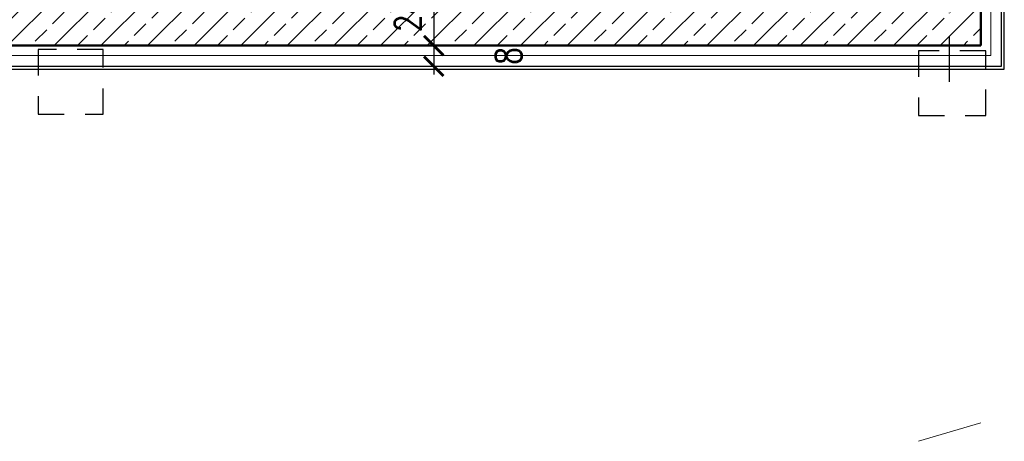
# Model space of a CAD drawing. Header units: millimetres. Extents: x 489 to 7736, y 461 to 5981.
# Tile 42 of 62: x 6153 to 6533, y 2437 to 2600. Entities that reach past the tile are written whole.
import ezdxf

# ---------------------------------------------------------------- set-up
doc = ezdxf.new("R2010")
doc.units = ezdxf.units.MM
doc.linetypes.add('DOT___DASHED', pattern=[33.523888, 17.638888, -8.819444, 0.01, -7.055556])
doc.linetypes.add('MP', pattern=[0.36, 0.2, -0.16])
doc.layers.add('WK-izolacja termiczna II', color=124, linetype='BATTING', lineweight=0)
doc.layers.add('WK-MEBLE', color=34, linetype='Continuous', lineweight=5)
for name, color, linetype in [('WK-Siatka', 240, 'DOT___DASHED'), ('WK-Wymiary', 8, 'Continuous'), ('WK-Ściany', 7, 'Continuous'), ('zslupy', 2, 'Continuous')]:
    doc.layers.add(name, color=color, linetype=linetype)
doc.styles.add('RomanS-Narrow', font='romans.shx', dxfattribs={"width": 0.8})
doc.styles.get("Standard").update_dxf_attribs({"font": 'ARIAL.TTF'})
doc.linetypes.add('BATTING', pattern='A,0.00254,-2.54,[134,ltypeshp.shx,S=2.54,R=0,X=-2.54,Y=0],-5.08,[134,ltypeshp.shx,S=2.54,R=180,X=2.54,Y=0],-2.54', length=10.16254)
doc.dimstyles.get("Standard").update_dxf_attribs({"dimtxt": 0.18, "dimasz": 0.18, "dimexe": 0.18, "dimexo": 0.0625, "dimgap": 0.09, "dimtad": 0, "dimtih": 1, "dimtoh": 1, "dimdec": 4, "dimzin": 0, "dimdsep": 46, "dimtxsty": 'Standard', "dimcen": 0.09, "dimadec": 0, "dimazin": 0, "dimtfac": 1, "dimtdec": 4, "dimtofl": 0, "dimtmove": 0, "dimatfit": 3, "dimfxl": 0, "dimtolj": 1, "dimtzin": 0, "dimarcsym": 0})

# ---------------------------------------------------------------- blocks, each defined once
blk = doc.blocks.new('_ArchTick')
at = {"color": 0, "linetype": 'ByBlock', "const_width": 15}
blk.add_lwpolyline([(-50, -50), (50, 50)], dxfattribs=at)
blk = doc.blocks.new('*D918')
at = {"layer": 'Defpoints', "color": 0}
for p in [(6319.29, 2613.81), (6312.99, 2589.81), (6319.29, 2589.81)]:
    blk.add_point(p, dxfattribs=at)
at = {"layer": 'WK-Wymiary', "color": 8, "lineweight": -2, "ltscale": 1.3}
for p, q in [((6319.29, 2613.81), (6306.74, 2613.81)), ((6312.99, 2616.94), (6312.99, 2586.69)), ((6319.29, 2589.81), (6306.74, 2589.81))]:
    blk.add_line(p, q, dxfattribs=at)
at = {"layer": 'WK-Wymiary', "color": 8, "linetype": 'ByBlock', "lineweight": -2, "xscale": 0.075, "yscale": 0.075, "zscale": 0.075}
for p, rotation in [((6312.99, 2613.81), 90), ((6312.99, 2589.81), 270)]:
    blk.add_blockref('_ArchTick', p, dxfattribs=dict(at, rotation=rotation))
at = {"layer": 'WK-Wymiary', "color": 8, "insert": (6302.99, 2601.81), "char_height": 10, "attachment_point": 5, "rotation": 90, "style": 'RomanS-Narrow'}
blk.add_mtext('\\A1;24', dxfattribs=at)
blk = doc.blocks.new('*D919')
at = {"layer": 'Defpoints', "color": 0}
for p in [(6312.99, 2589.81), (6312.99, 2581.82), (6313.01, 2581.82)]:
    blk.add_point(p, dxfattribs=at)
at = {"layer": 'WK-Wymiary', "color": 8, "lineweight": -2, "ltscale": 1.3}
for p, q in [((6313.01, 2592.94), (6313.01, 2578.7)), ((6312.99, 2589.81), (6319.26, 2589.81)), ((6313.01, 2589.81), (6313.01, 2589.89)), ((6312.99, 2581.82), (6319.26, 2581.82)), ((6313.01, 2581.82), (6313.01, 2581.75))]:
    blk.add_line(p, q, dxfattribs=at)
at = {"layer": 'WK-Wymiary', "color": 8, "linetype": 'ByBlock', "lineweight": -2, "xscale": 0.075, "yscale": 0.075, "zscale": 0.075}
for p, rotation in [((6313.01, 2589.81), 270), ((6313.01, 2581.82), 90)]:
    blk.add_blockref('_ArchTick', p, dxfattribs=dict(at, rotation=rotation))
at = {"layer": 'WK-Wymiary', "color": 0, "insert": (6341.76, 2585.82), "char_height": 10, "attachment_point": 5, "rotation": 90, "style": 'RomanS-Narrow'}
blk.add_mtext('\\A1;8', dxfattribs=at)

msp = doc.modelspace()

# ---------------------------------------------------------------- hatches: boundary and pattern name
at = {"layer": 'WK-Ściany', "linetype": 'Continuous', "lineweight": 0}
h = msp.add_hatch(dxfattribs=at)
h.set_pattern_fill('ANSI33', color=5, scale=2, style=0)
h.set_pattern_definition([(45, (699.431, 930.084), (-8.980256, 8.980256), []), (45, (708.411, 930.084), (-8.980256, 8.980256), [6.35, -3.175])])
h.paths.add_polyline_path([(5855.68, 2613.81), (5855.68, 2589.81), (6523.68, 2589.81), (6523.68, 2609.75), (6499.68, 2609.75), (6499.68, 2613.81), (5890.18, 2613.81), (5866.18, 2613.81)], flags=0)

# ---------------------------------------------------------------- linework, layer by layer
at = {"layer": 'WK-izolacja termiczna II', "linetype": 'BATTING', "lineweight": 0, "ltscale": 0.4}
for points in [[(6527.55, 2585.94), (6527.55, 3246.18)], [(5853.68, 2585.94), (6527.55, 2585.94)]]:
    msp.add_lwpolyline(points, dxfattribs=at)
at = {"layer": 'WK-MEBLE', "ltscale": 1.3}
msp.add_line((6523.68, 2444.37), (6499.68, 2437.27), dxfattribs=at)
at = {"layer": 'WK-Siatka', "color": 240, "linetype": 'DOT___DASHED', "lineweight": -3}
msp.add_line((6511.68, 2575.81), (6511.68, 2665.81), dxfattribs=at)
at = {"layer": 'WK-Ściany', "color": 7, "linetype": 'Continuous', "lineweight": 50}
for p, q in [((6523.68, 2589.81), (6523.68, 2609.75)), ((5855.68, 2589.81), (6523.68, 2589.81))]:
    msp.add_line(p, q, dxfattribs=at)
at = {"layer": 'WK-Ściany'}
for points in [[(6532.78, 2580.71), (6532.78, 3251.41)], [(6531.68, 2581.82), (6531.68, 3250.31)], [(6523.68, 2598.81), (6523.68, 3242.31)], [(5853.68, 2589.81), (6523.68, 2589.81)], [(5855.68, 2581.81), (6531.68, 2581.82)], [(5855.68, 2580.71), (6532.78, 2580.71)]]:
    msp.add_lwpolyline(points, dxfattribs=at)
at = {"layer": 'zslupy', "linetype": 'MP', "ltscale": 50}
for points in [[(6160.67, 2563.31), (6185.67, 2563.31), (6185.67, 2588.31), (6160.67, 2588.31)], [(6499.68, 2562.81), (6525.68, 2562.81), (6525.68, 2587.81), (6499.68, 2587.81)]]:
    msp.add_lwpolyline(points, close=True, dxfattribs=at)

# ---------------------------------------------------------------- dimensions: what is measured, and where the dimension line sits
at = {"layer": 'WK-Wymiary', "ltscale": 1.3}
for base, p1, p2, override, picture, middle in [((6312.99, 2589.81), (6319.29, 2613.81), (6319.29, 2589.81), {"dimtxt": 10, "dimasz": 0.075, "dimexe": 6.25, "dimexo": 0, "dimgap": 5, "dimtad": 1, "dimtih": 0, "dimtoh": 0, "dimdec": 1, "dimrnd": 0.1, "dimzin": 9, "dimtxsty": 'RomanS-Narrow', "dimblk": 'ArchTick', "dimcen": 0.125, "dimdle": 3.125, "dimclrd": 8, "dimclre": 8, "dimclrt": 8, "dimadec": 2, "dimtdec": 1, "dimtofl": 1, "dimtmove": 2, "dimatfit": 2, "dimfxl": 6.25}, '*D918', (6302.99, 2601.81)), ((6313.01, 2581.82), (6312.99, 2589.81), (6312.99, 2581.82), {"dimtxt": 10, "dimasz": 0.075, "dimexe": 6.25, "dimexo": 0, "dimgap": 5, "dimtad": 1, "dimtih": 0, "dimtoh": 0, "dimdec": 1, "dimrnd": 0.1, "dimzin": 9, "dimtxsty": 'RomanS-Narrow', "dimblk": 'ArchTick', "dimcen": 0.125, "dimdle": 3.125, "dimclrd": 8, "dimclre": 8, "dimadec": 2, "dimtdec": 1, "dimtofl": 1, "dimtmove": 2, "dimatfit": 2, "dimfxl": 6.25}, '*D919', (6341.76, 2585.82))]:
    dim = msp.add_linear_dim(base=base, p1=p1, p2=p2, angle=90, dimstyle='Standard', override=override, dxfattribs=at)
    dim.commit()
    dim.dimension.update_dxf_attribs({"geometry": picture, "text_midpoint": middle})

doc.saveas('drawing.dxf')
